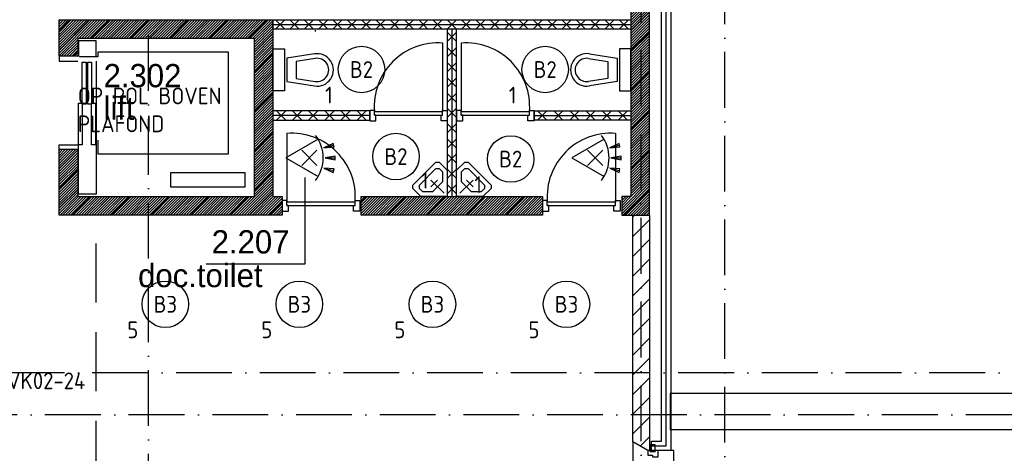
# Model space of a CAD drawing. Header units: millimetres. Extents: x 89505 to 240707, y 191 to 84291.
# Tile 12 of 50: x 133222 to 143810, y 41248 to 45911. Entities that reach past the tile are written whole.
import ezdxf
from ezdxf.enums import TextEntityAlignment as Align

# ---------------------------------------------------------------- set-up
doc = ezdxf.new("R2010")
doc.units = ezdxf.units.MM
doc.header["$LTSCALE"] = 100
doc.linetypes.add('DASHDOT', pattern=[9, 6, -1.5, 0, -1.5])
doc.linetypes.add('HIDDEN', pattern=[9.525, 6.35, -3.175])
doc.layers.get('0').update_dxf_attribs({"linetype": 'CONTINUOUS'})
for name, color, linetype in [('AL$1----_ALGEMEEN', 9, 'CONTINUOUS'), ('AL$7----_STRAMIEN', 1, 'DASHDOT'), ('AL21----_BUITENWAND', 4, 'CONTINUOUS'), ('AL28----_KONSTRUKTIE', 3, 'CONTINUOUS'), ('AL31----_BUITENKOZ', 7, 'CONTINUOUS'), ('AL32----_BINNENKOZ', 9, 'CONTINUOUS'), ('AL74----_INRSANITAIR', 7, 'CONTINUOUS'), ('ALL-----_REFLIJNEN', 8, 'CONTINUOUS'), ('ALXA3---_VOLZWART', 14, 'CONTINUOUS'), ('ALXAA---_GEWBETON', 12, 'CONTINUOUS'), ('ALXAB---_PREFABBETON', 1, 'CONTINUOUS'), ('BOUW', 8, 'CONTINUOUS'), ('EA61303-_ARCEER', 1, 'CONTINUOUS'), ('EB63101-_ATTRIB', 2, 'CONTINUOUS'), ('EB63501-_ATTRIB', 2, 'CONTINUOUS'), ('EL63101-_LICHT-ARM', 3, 'CONTINUOUS'), ('EL63501-_NOODVRL-ARM', 3, 'CONTINUOUS'), ('EL6521--_BEWAKING', 3, 'CONTINUOUS'), ('GEBOUWLABEL', 4, 'CONTINUOUS')]:
    doc.layers.add(name, color=color, linetype=linetype)
doc.styles.add('1_8', font='ISO', dxfattribs={"height": 1.8})
doc.styles.add('BURO-025', font='BUROFONT.shx', dxfattribs={"height": 250})
doc.styles.get("Standard").update_dxf_attribs({"font": 'iso.shx'})

# ---------------------------------------------------------------- blocks, each defined once
blk = doc.blocks.new('ES3G00')
blk.add_circle((0, 0), 2.5)
at = {"color": 6, "style": '1_8'}
for tag, flags, p in [('SCHAK', 8, (3.5, 2.75)), ('A_CODE', 8, (0, 0)), ('GROEP', 8, (-3.5, -2.75)), ('KAST', 9, (3.5, -2.75))]:
    blk.add_attdef(tag, text='', height=1.8, dxfattribs=dict(at, flags=flags)).set_placement(p, align=Align.MIDDLE)
blk = doc.blocks.new('ES652116')
for p, q in [((1.56, 1.09), (2.62, 1.37)), ((-0.81, -0.81), (0.81, 0.81)), ((0.81, -0.81), (-0.81, 0.81)), ((1.7, 0), (2.8, 0)), ((1.56, -1.09), (2.62, -1.37))]:
    blk.add_line(p, q)
blk.add_lwpolyline([(0.96, 2), (-2.5, 0), (0.96, -2)])
for points in [[(2.67, 1.18), (2.57, 1.56), (1.56, 1.09)], [(2.8, -0.2), (2.8, 0.2), (1.7, 0)], [(2.57, -1.56), (2.67, -1.18), (1.56, -1.09)]]:
    blk.add_lwpolyline(points, close=True)
blk.add_arc((-2.5, 0), 4, 322.8192, 37.1808)
at = {"style": '1_8'}
for tag, flags, p in [('SCHAK', 8, (3, 5.5)), ('KAST', 9, (-3, 0.5)), ('M_CODE', 9, (0, 0)), ('DOEL', 9, (-3, -2)), ('GROEP', 9, (-3, -4.5))]:
    blk.add_attdef(tag, text='', height=1.8, dxfattribs=dict(at, flags=flags)).set_placement(p, align=Align.MIDDLE_CENTER)
at = {"style": '1_8', "flags": 8}
blk.add_attdef('CODE', text='', height=1.8, dxfattribs=at).set_placement((0, 0), align=Align.MIDDLE)
blk = doc.blocks.new('ES3G01')
at = {"color": 0}
for p, q in [((-1.77, 1.77), (1.77, -1.77)), ((1.77, 1.77), (-1.77, -1.77))]:
    blk.add_line(p, q, dxfattribs=at)
at = {"color": 6}
blk.add_lwpolyline([(1.77, -1.77), (1.75, -1.75)], dxfattribs=at)
blk.add_circle((0, 0), 2.5)
at = {"color": 0}
for radius in [0.85, 0.5]:
    blk.add_circle((0, 0), radius, dxfattribs=at)
at = {"color": 6, "style": '1_8'}
for tag, flags, p in [('A_CODE', 8, (-3.5, 2.75)), ('SCHAK', 8, (3.5, 2.75)), ('GROEP', 8, (-3.5, -2.75)), ('KAST', 9, (3.5, -2.75))]:
    blk.add_attdef(tag, text='', height=1.8, dxfattribs=dict(at, flags=flags)).set_placement(p, align=Align.MIDDLE)

msp = doc.modelspace()

# ---------------------------------------------------------------- hatches: boundary and pattern name
at = {"layer": 'ALXAA---_GEWBETON'}
h = msp.add_hatch(dxfattribs=at)
h.set_pattern_fill('GEWPBET', color=8, scale=100, angle=45, style=0)
h.set_pattern_definition([(45, (71458.001, 72233.765), (-14.1421356, 14.1421356), [])])
h.paths.add_polyline_path([(133845, 45709), (133845, 45519), (133645, 45519), (133645, 45909), (133845, 45909), (133845, 45909), (135945, 45909), (135945, 44008), (136045, 44008), (136045, 43808), (135745, 43808), (133645, 43808), (133645, 44519), (133845, 44519), (133845, 44008), (135745, 44008), (135745, 45709)])
h.paths.add_polyline_path([(133845, 48813), (133645, 48813), (133645, 46963), (133845, 46963)])
h.paths.add_polyline_path([(133845, 49863), (133645, 49863), (133645, 50263), (133845, 50263)])
h.paths.add_polyline_path([(139695, 43808), (139995, 43808), (139995, 53408), (133645, 53408), (133645, 51313), (133845, 51313), (133845, 53208), (139795, 53208), (139795, 44008), (139695, 44008)])

# ---------------------------------------------------------------- linework, layer by layer
at = {"layer": 'AL$1----_ALGEMEEN', "color": 8}
for p, q in [((144315, 41893), (140215, 41893)), ((140215, 41893), (140215, 41503)), ((140215, 41503), (144315, 41503))]:
    msp.add_line(p, q, dxfattribs=at)
at = {"layer": 'AL$7----_STRAMIEN', "color": 1}
for points in [[(134605, 23542), (134605, 76516)], [(140805, 38663), (140805, 76516)], [(139905, 7175), (139905, 61763)], [(239014, 42113), (89505, 42113)], [(239405, 41663), (89505, 41663)]]:
    msp.add_lwpolyline(points, dxfattribs=at)
at = {"layer": 'AL21----_BUITENWAND', "color": 8}
for p, q in [((140225, 54648), (140225, 41278)), ((140125, 41378), (140125, 54548)), ((140015, 41278), (140015, 41378)), ((140015, 41378), (140125, 41378)), ((140225, 41278), (140015, 41278))]:
    msp.add_line(p, q, dxfattribs=at)
at = {"layer": 'AL28----_KONSTRUKTIE', "color": 8, "linetype": 'Continuous'}
for p, q in [((139815, 41371), (139815, 43808)), ((139995, 43808), (139995, 41278)), ((139975, 41278), (139815, 41371)), ((139995, 41278), (139975, 41278))]:
    msp.add_line(p, q, dxfattribs=at)
at = {"layer": 'AL28----_KONSTRUKTIE', "color": 8}
msp.add_lwpolyline([(139695, 43808), (139995, 43808), (139995, 53408), (133645, 53408), (133645, 51313), (133845, 51313), (133845, 53208), (139795, 53208), (139795, 44008), (139695, 44008)], close=True, dxfattribs=at)
at = {"layer": 'AL31----_BUITENKOZ', "color": 8}
for points in [[(139975, 41278), (139815, 41371), (139815, 40156), (139975, 40248), (140255, 40248), (140255, 41278)], [(140000, 41268), (140056, 41268), (140056, 41339), (140000, 41339)]]:
    msp.add_lwpolyline(points, close=True, dxfattribs=at)
at = {"layer": 'AL31----_BUITENKOZ', "color": 8, "linetype": 'Continuous'}
msp.add_lwpolyline([(139975, 41228), (139975, 41228), (140026, 41228), (140026, 41211), (140089, 41211), (140089, 41211), (140089, 41211), (140089, 41211), (140089, 41211), (140089, 41278), (140056, 41278), (140056, 41268), (140000, 41268), (140000, 41278), (140000, 41278), (139975, 41278)], close=True, dxfattribs=at)
at = {"layer": 'AL32----_BINNENKOZ', "color": 8, "linetype": 'HIDDEN'}
msp.add_line((134045, 38106), (134045, 43808), dxfattribs=at)
at = {"layer": 'AL74----_INRSANITAIR', "color": 8}
msp.add_line((136401, 45783), (136401, 45798), dxfattribs=at)
at = {"layer": 'ALL-----_REFLIJNEN', "color": 8, "linetype": 'Continuous'}
for p, q in [((140175, 41328), (140175, 54598)), ((140015, 41328), (140175, 41328))]:
    msp.add_line(p, q, dxfattribs=at)
at = {"layer": 'ALXA3---_VOLZWART', "color": 8}
for p, q in [((140175, 41328), (140175, 54598)), ((140015, 41328), (140175, 41328))]:
    msp.add_line(p, q, dxfattribs=at)
at = {"layer": 'ALXAA---_GEWBETON', "color": 8}
for p, q in [((139815, 43578), (139995, 43758)), ((139815, 43366), (139995, 43546)), ((139815, 43154), (139995, 43334))]:
    msp.add_line(p, q, dxfattribs=at)
at = {"layer": 'ALXAB---_PREFABBETON', "color": 8}
for p, q in [((139995, 45994), (139795, 45794)), ((133758, 45909), (133645, 45795)), ((133970, 45909), (133645, 45583)), ((133645, 45909), (133845, 45909)), ((133645, 45519), (133645, 45909)), ((133845, 45909), (135945, 45909)), ((133845, 45909), (133845, 45909)), ((134183, 45909), (133983, 45709)), ((134395, 45909), (134195, 45709)), ((134607, 45909), (134407, 45709)), ((134819, 45909), (134619, 45709)), ((135031, 45909), (134831, 45709)), ((135243, 45909), (135043, 45709)), ((135455, 45909), (135255, 45709)), ((135667, 45909), (135467, 45709)), ((135880, 45909), (135680, 45709)), ((135945, 45909), (135945, 44008)), ((135945, 45908), (139795, 45908)), ((135945, 45808), (135945, 45908)), ((135945, 45858), (139795, 45858)), ((135972, 45908), (136072, 45808)), ((136072, 45908), (135972, 45808)), ((136126, 45908), (136226, 45808)), ((136226, 45908), (136126, 45808)), ((136280, 45908), (136380, 45808)), ((136380, 45908), (136280, 45808)), ((136434, 45908), (136534, 45808)), ((136534, 45908), (136434, 45808)), ((136588, 45908), (136688, 45808)), ((136688, 45908), (136588, 45808)), ((136742, 45908), (136842, 45808)), ((136842, 45908), (136742, 45808)), ((136896, 45908), (136996, 45808)), ((136996, 45908), (136896, 45808)), ((137050, 45908), (137150, 45808)), ((137150, 45908), (137050, 45808)), ((137204, 45908), (137304, 45808)), ((137304, 45908), (137204, 45808)), ((137358, 45908), (137458, 45808)), ((137458, 45908), (137358, 45808)), ((137512, 45908), (137612, 45808)), ((137612, 45908), (137512, 45808)), ((137666, 45908), (137766, 45808)), ((137766, 45908), (137666, 45808)), ((137820, 45908), (137920, 45808)), ((137920, 45908), (137820, 45808)), ((137974, 45908), (138074, 45808)), ((138074, 45908), (137974, 45808)), ((138128, 45908), (138228, 45808)), ((138228, 45908), (138128, 45808)), ((138282, 45908), (138382, 45808)), ((138382, 45908), (138282, 45808)), ((138436, 45908), (138536, 45808)), ((138536, 45908), (138436, 45808)), ((138590, 45908), (138690, 45808)), ((138690, 45908), (138590, 45808)), ((138744, 45908), (138844, 45808)), ((138844, 45908), (138744, 45808)), ((138898, 45908), (138998, 45808)), ((138998, 45908), (138898, 45808)), ((139052, 45908), (139152, 45808)), ((139152, 45908), (139052, 45808)), ((139206, 45908), (139306, 45808)), ((139306, 45908), (139206, 45808)), ((139360, 45908), (139460, 45808)), ((139460, 45908), (139360, 45808)), ((139514, 45908), (139614, 45808)), ((139614, 45908), (139514, 45808)), ((139668, 45908), (139768, 45808)), ((139768, 45908), (139668, 45808)), ((139795, 45908), (139795, 45808)), ((135945, 45762), (135745, 45562)), ((139795, 45808), (135945, 45808)), ((137920, 45808), (137820, 45808)), ((137820, 45808), (137820, 44008)), ((137920, 45776), (137820, 45676)), ((137920, 45676), (137820, 45776)), ((137870, 45808), (137870, 44008)), ((137920, 44008), (137920, 45808)), ((139995, 45781), (139795, 45581)), ((135745, 45709), (133845, 45709)), ((133845, 45709), (133845, 45519)), ((135745, 44008), (135745, 45709)), ((133845, 45571), (133793, 45519)), ((135945, 45550), (135745, 45350)), ((137920, 45612), (137820, 45512)), ((137920, 45512), (137820, 45612)), ((139348, 45543), (139645, 45496)), ((139670, 45596), (139670, 45146)), ((139795, 45596), (139670, 45596)), ((139795, 45146), (139795, 45596)), ((139995, 45569), (139795, 45369)), ((133845, 45519), (133645, 45519)), ((137920, 45449), (137820, 45349)), ((137920, 45349), (137820, 45449)), ((139340, 45494), (139545, 45461)), ((139545, 45461), (139545, 45280)), ((139645, 45496), (139645, 45246)), ((135945, 45338), (135745, 45138)), ((136520, 45321), (136520, 45321)), ((139220, 45321), (139220, 45321)), ((139995, 45357), (139795, 45157)), ((137920, 45285), (137820, 45185)), ((137920, 45185), (137820, 45285)), ((139545, 45280), (139340, 45247)), ((139645, 45246), (139348, 45198)), ((135945, 45126), (135745, 44926)), ((136345, 45196), (136345, 45196)), ((137920, 45122), (137820, 45022)), ((137920, 45022), (137820, 45122)), ((139395, 45196), (139395, 45196)), ((139670, 45146), (139795, 45146)), ((139995, 45145), (139795, 44945)), ((135945, 44913), (135745, 44713)), ((135945, 44929), (135945, 44829)), ((136986, 44929), (135945, 44929)), ((136082, 44829), (135982, 44929)), ((135982, 44829), (136082, 44929)), ((136255, 44829), (136155, 44929)), ((136155, 44829), (136255, 44929)), ((136429, 44829), (136329, 44929)), ((136329, 44829), (136429, 44929)), ((136602, 44829), (136502, 44929)), ((136502, 44829), (136602, 44929)), ((136776, 44829), (136676, 44929)), ((136676, 44829), (136776, 44929)), ((136949, 44829), (136849, 44929)), ((136849, 44829), (136949, 44929)), ((136986, 44829), (136986, 44929)), ((137920, 44958), (137820, 44858)), ((137920, 44858), (137820, 44958)), ((138754, 44829), (138754, 44929)), ((138754, 44929), (139795, 44929)), ((138791, 44929), (138891, 44829)), ((138891, 44929), (138791, 44829)), ((138964, 44929), (139064, 44829)), ((139064, 44929), (138964, 44829)), ((139138, 44929), (139238, 44829)), ((139238, 44929), (139138, 44829)), ((139311, 44929), (139411, 44829)), ((139411, 44929), (139311, 44829)), ((139485, 44929), (139585, 44829)), ((139585, 44929), (139485, 44829)), ((139658, 44929), (139758, 44829)), ((139758, 44929), (139658, 44829)), ((139995, 44933), (139795, 44733)), ((139795, 44929), (139795, 44829)), ((136986, 44879), (135945, 44879)), ((135945, 44829), (136986, 44829)), ((137920, 44794), (137820, 44694)), ((137920, 44694), (137820, 44794)), ((138754, 44879), (139795, 44879)), ((139795, 44829), (138754, 44829)), ((135945, 44701), (135745, 44501)), ((139995, 44721), (139795, 44521)), ((137920, 44631), (137820, 44531)), ((137920, 44531), (137820, 44631)), ((133645, 44519), (133845, 44519)), ((133645, 43808), (133645, 44519)), ((133845, 44510), (133645, 44310)), ((133845, 44519), (133845, 44008)), ((135945, 44489), (135745, 44289)), ((139995, 44509), (139795, 44309)), ((137920, 44467), (137820, 44367)), ((137920, 44367), (137820, 44467)), ((133845, 44298), (133645, 44098)), ((135945, 44277), (135745, 44077)), ((137920, 44304), (137820, 44204)), ((137920, 44204), (137820, 44304)), ((139995, 44296), (139795, 44096)), ((133845, 44086), (133645, 43886)), ((135945, 44065), (135689, 43808)), ((137920, 44140), (137820, 44040)), ((137920, 44040), (137820, 44140)), ((139995, 44084), (139719, 43808)), ((133979, 44008), (133779, 43808)), ((133845, 44008), (135745, 44008)), ((134192, 44008), (133992, 43808)), ((134404, 44008), (134204, 43808)), ((134616, 44008), (134416, 43808)), ((134828, 44008), (134628, 43808)), ((135040, 44008), (134840, 43808)), ((135252, 44008), (135052, 43808)), ((135464, 44008), (135264, 43808)), ((135677, 44008), (135477, 43808)), ((136045, 43953), (135901, 43808)), ((135945, 44008), (136045, 44008)), ((136045, 44008), (136045, 43808)), ((136895, 44008), (138095, 44008)), ((136895, 43808), (136895, 44008)), ((136949, 44008), (136895, 43954)), ((136895, 43827), (137077, 44008)), ((136895, 43855), (137048, 44008)), ((136895, 43883), (137020, 44008)), ((136895, 43912), (136992, 44008)), ((136895, 43940), (136963, 44008)), ((136895, 43968), (136935, 44008)), ((136895, 43997), (136907, 44008)), ((136905, 43808), (137105, 44008)), ((136933, 43808), (137133, 44008)), ((137161, 44008), (136961, 43808)), ((136961, 43808), (137161, 44008)), ((136990, 43808), (137190, 44008)), ((137018, 43808), (137218, 44008)), ((137046, 43808), (137246, 44008)), ((137075, 43808), (137275, 44008)), ((137103, 43808), (137303, 44008)), ((137131, 43808), (137331, 44008)), ((137159, 43808), (137359, 44008)), ((137374, 44008), (137174, 43808)), ((137188, 43808), (137388, 44008)), ((137216, 43808), (137416, 44008)), ((137244, 43808), (137444, 44008)), ((137273, 43808), (137473, 44008)), ((137301, 43808), (137501, 44008)), ((137329, 43808), (137529, 44008)), ((137357, 43808), (137557, 44008)), ((137586, 44008), (137386, 43808)), ((137386, 43808), (137586, 44008)), ((137414, 43808), (137614, 44008)), ((137442, 43808), (137642, 44008)), ((137471, 43808), (137671, 44008)), ((137499, 43808), (137699, 44008)), ((137527, 43808), (137727, 44008)), ((137555, 43808), (137755, 44008)), ((137584, 43808), (137784, 44008)), ((137798, 44008), (137598, 43808)), ((137612, 43808), (137812, 44008)), ((137640, 43808), (137840, 44008)), ((137669, 43808), (137869, 44008)), ((137697, 43808), (137897, 44008)), ((137725, 43808), (137925, 44008)), ((137753, 43808), (137953, 44008)), ((137782, 43808), (137982, 44008)), ((138010, 44008), (137810, 43808)), ((137810, 43808), (138010, 44008)), ((137820, 44008), (137920, 44008)), ((137838, 43808), (138038, 44008)), ((137867, 43808), (138067, 44008)), ((137895, 43808), (138095, 44008)), ((137923, 43808), (138123, 44008)), ((137951, 43808), (138151, 44008)), ((137980, 43808), (138180, 44008)), ((138008, 43808), (138208, 44008)), ((138222, 44008), (138022, 43808)), ((138036, 43808), (138236, 44008)), ((138065, 43808), (138265, 44008)), ((138093, 43808), (138293, 44008)), ((138095, 44008), (138845, 44008)), ((138121, 43808), (138321, 44008)), ((138149, 43808), (138349, 44008)), ((138178, 43808), (138378, 44008)), ((138206, 43808), (138406, 44008)), ((138434, 44008), (138234, 43808)), ((138234, 43808), (138434, 44008)), ((138263, 43808), (138463, 44008)), ((138291, 43808), (138491, 44008)), ((138319, 43808), (138519, 44008)), ((138347, 43808), (138547, 44008)), ((138376, 43808), (138576, 44008)), ((138404, 43808), (138604, 44008)), ((138432, 43808), (138632, 44008)), ((138646, 44008), (138446, 43808)), ((138461, 43808), (138661, 44008)), ((138489, 43808), (138689, 44008)), ((138517, 43808), (138717, 44008)), ((138545, 43808), (138745, 44008)), ((138574, 43808), (138774, 44008)), ((138602, 43808), (138802, 44008)), ((138630, 43808), (138830, 44008)), ((138845, 43995), (138659, 43808)), ((138659, 43808), (138845, 43995)), ((138687, 43808), (138845, 43967)), ((138845, 44008), (138845, 43808)), ((139707, 44008), (139695, 43996)), ((138715, 43808), (138845, 43938)), ((138743, 43808), (138845, 43910)), ((138772, 43808), (138845, 43882)), ((138800, 43808), (138845, 43854)), ((139995, 43872), (139931, 43808)), ((135745, 43808), (133645, 43808)), ((136045, 43808), (135745, 43808)), ((138845, 43808), (136895, 43808)), ((138828, 43808), (138845, 43825)), ((139815, 43808), (139995, 43808)), ((139815, 43790), (139834, 43808)), ((139815, 42941), (139995, 43121)), ((139815, 42729), (139995, 42909)), ((139815, 42517), (139995, 42697)), ((139815, 42305), (139995, 42485)), ((139815, 42093), (139995, 42273)), ((139815, 41881), (139995, 42061)), ((139815, 41669), (139995, 41849)), ((139815, 41457), (139995, 41637)), ((139895, 41325), (139995, 41424))]:
    msp.add_line(p, q, dxfattribs=at)
for points in [[(134045, 45514), (134045, 45684), (133855, 45684), (133855, 45514)], [(137770, 45659), (137770, 44925)], [(137970, 45659), (137970, 44925)], [(133865, 45514), (134065, 45514), (134065, 45564), (135465, 45564), (135465, 44464), (134065, 44464), (134065, 44614)], [(135945, 45596), (136070, 45596), (136070, 45146), (135945, 45146), (135945, 45596)], [(133645, 45514), (133645, 45464), (133845, 45464)], [(134045, 45464), (134045, 44564)], [(136986, 44936), (136986, 44822), (137053, 44822), (137053, 44885), (137036, 44885), (137036, 44936), (136986, 44936)], [(137036, 44925), (137770, 44925)], [(137820, 44936), (137820, 44822), (137753, 44822), (137753, 44885), (137770, 44885), (137770, 44936), (137820, 44936)], [(137920, 44936), (137920, 44822), (137987, 44822), (137987, 44885), (137970, 44885), (137970, 44936), (137920, 44936)], [(137970, 44925), (138704, 44925)], [(138754, 44936), (138754, 44822), (138687, 44822), (138687, 44885), (138704, 44885), (138704, 44936), (138754, 44936)], [(137036, 44885), (137770, 44885)], [(137970, 44885), (138704, 44885)], [(136095, 44688), (136095, 43954)], [(139629, 44688), (139629, 43954)], [(133645, 44514), (133645, 44564), (133845, 44564)], [(134045, 44564), (134045, 44034), (133855, 44034), (133855, 44564)], [(137820, 44008), (137537, 44008), (137449, 44097), (137449, 44132), (137696, 44380), (137732, 44380), (137820, 44291), (137820, 44291), (137820, 44008), (137820, 44008)], [(137920, 44008), (137920, 44291), (138009, 44380), (138044, 44380), (138291, 44132), (138291, 44097), (138203, 44008), (138203, 44008), (137920, 44008), (137920, 44008)], [(137661, 44061), (137555, 44061), (137520, 44097), (137520, 44132), (137696, 44309), (137732, 44309), (137767, 44274), (137767, 44167), (137767, 44167), (137661, 44061)], [(137973, 44167), (137973, 44274), (138009, 44309), (138044, 44309), (138221, 44132), (138221, 44097), (138185, 44061), (138079, 44061), (138079, 44061), (137973, 44167)], [(137785, 44044), (137643, 44185)], [(137643, 44114), (137714, 44185)], [(137956, 44044), (138097, 44185)], [(138026, 44185), (138097, 44114)], [(136045, 43965), (136045, 43851), (136112, 43851), (136112, 43914), (136095, 43914), (136095, 43965), (136045, 43965)], [(136095, 43954), (136829, 43954)], [(136879, 43965), (136879, 43851), (136812, 43851), (136812, 43914), (136829, 43914), (136829, 43965), (136879, 43965)], [(138845, 43965), (138845, 43851), (138912, 43851), (138912, 43914), (138895, 43914), (138895, 43965), (138845, 43965)], [(138895, 43954), (139629, 43954)], [(139679, 43965), (139679, 43851), (139612, 43851), (139612, 43914), (139629, 43914), (139629, 43965), (139679, 43965)], [(136095, 43914), (136829, 43914)], [(138895, 43914), (139629, 43914)]]:
    msp.add_lwpolyline(points, dxfattribs=at)
for points in [[(136392, 45543), (136095, 45496), (136095, 45246), (136392, 45198, 1.173599)], [(136400, 45494), (136195, 45461), (136195, 45280), (136400, 45247, 1.173599)]]:
    msp.add_lwpolyline(points, format="xyb", close=True, dxfattribs=at)
for points in [[(133895, 45454), (133935, 45454), (133935, 45004), (133895, 45004)], [(133955, 45454), (133995, 45454), (133995, 45004), (133955, 45004)], [(133855, 45014), (133895, 45014), (133895, 44564), (133855, 44564)], [(133995, 45014), (134035, 45014), (134035, 44564), (133995, 44564)], [(135645, 44264), (134845, 44264), (134845, 44114), (135645, 44114)]]:
    msp.add_lwpolyline(points, close=True, dxfattribs=at)
for centre, radius, start, end in [((137720, 44975), 686, 85.8145, 184.1855), ((138020, 44975), 686, 355.8145, 94.1855), ((139320, 45371), 175, 80.8673, 279.1327), ((139320, 45371), 125, 80.8673, 279.1327), ((136145, 44004), 686, 355.8145, 94.1855), ((139579, 44004), 686, 85.8145, 184.1855)]:
    msp.add_arc(centre, radius, start, end, dxfattribs=at)
at = {"layer": 'GEBOUWLABEL', "color": 7}
msp.add_lwpolyline([(136289, 44213), (136289, 43283), (135228, 43283)], dxfattribs=at)

# ---------------------------------------------------------------- block references
at = {"layer": 'EL63101-_LICHT-ARM'}
ref = msp.add_blockref('ES3G00', (136897, 45375), dxfattribs=dict(at, xscale=100, yscale=100, zscale=100))
ref.add_attrib('A_CODE', 'B2', dxfattribs={"layer": 'EB63101-_ATTRIB', "color": 1, "height": 180, "style": '1_8', "flags": 8}).set_placement((136897, 45375), align=Align.MIDDLE)
ref.add_attrib('GROEP', '1', dxfattribs={"layer": 'EB63101-_ATTRIB', "color": 1, "height": 180, "style": '1_8', "flags": 8}).set_placement((136547, 45100), align=Align.MIDDLE)
ref = msp.add_blockref('ES3G00', (138872, 45375), dxfattribs=dict(at, xscale=100, yscale=100, zscale=100))
ref.add_attrib('A_CODE', 'B2', dxfattribs={"layer": 'EB63101-_ATTRIB', "color": 1, "height": 180, "style": '1_8', "flags": 8}).set_placement((138872, 45375), align=Align.MIDDLE)
ref.add_attrib('GROEP', '1', dxfattribs={"layer": 'EB63101-_ATTRIB', "color": 1, "height": 180, "style": '1_8', "flags": 8}).set_placement((138522, 45100), align=Align.MIDDLE)
ref = msp.add_blockref('ES3G00', (137268, 44439), dxfattribs=dict(at, xscale=100, yscale=100, zscale=100))
ref.add_attrib('A_CODE', 'B2', dxfattribs={"layer": 'EB63101-_ATTRIB', "color": 1, "height": 180, "style": '1_8', "flags": 8}).set_placement((137268, 44439), align=Align.MIDDLE)
ref.add_attrib('GROEP', '1', dxfattribs={"layer": 'EB63101-_ATTRIB', "color": 1, "height": 180, "style": '1_8', "flags": 8}).set_placement((137577, 44184), align=Align.MIDDLE)
ref = msp.add_blockref('ES3G00', (138502, 44412), dxfattribs=dict(at, xscale=100, yscale=100, zscale=100))
ref.add_attrib('A_CODE', 'B2', dxfattribs={"layer": 'EB63101-_ATTRIB', "color": 1, "height": 180, "style": '1_8', "flags": 8}).set_placement((138502, 44412), align=Align.MIDDLE)
ref.add_attrib('GROEP', '1', dxfattribs={"layer": 'EB63101-_ATTRIB', "color": 1, "height": 180, "style": '1_8', "flags": 8}).set_placement((138152, 44137), align=Align.MIDDLE)
ref = msp.add_blockref('ES3G00', (134788, 42851), dxfattribs=dict(at, xscale=100, yscale=100, zscale=100))
ref.add_attrib('A_CODE', 'B3', dxfattribs={"layer": 'EB63101-_ATTRIB', "color": 1, "height": 180, "style": '1_8', "flags": 8}).set_placement((134788, 42851), align=Align.MIDDLE)
ref.add_attrib('GROEP', '5', dxfattribs={"layer": 'EB63101-_ATTRIB', "color": 1, "height": 180, "style": '1_8', "flags": 8}).set_placement((134438, 42576), align=Align.MIDDLE)
ref = msp.add_blockref('ES3G00', (136229, 42851), dxfattribs=dict(at, xscale=100, yscale=100, zscale=100))
ref.add_attrib('A_CODE', 'B3', dxfattribs={"layer": 'EB63101-_ATTRIB', "color": 1, "height": 180, "style": '1_8', "flags": 8}).set_placement((136229, 42851), align=Align.MIDDLE)
ref.add_attrib('GROEP', '5', dxfattribs={"layer": 'EB63101-_ATTRIB', "color": 1, "height": 180, "style": '1_8', "flags": 8}).set_placement((135879, 42576), align=Align.MIDDLE)
ref = msp.add_blockref('ES3G00', (137660, 42851), dxfattribs=dict(at, xscale=100, yscale=100, zscale=100))
ref.add_attrib('A_CODE', 'B3', dxfattribs={"layer": 'EB63101-_ATTRIB', "color": 1, "height": 180, "style": '1_8', "flags": 8}).set_placement((137660, 42851), align=Align.MIDDLE)
ref.add_attrib('GROEP', '5', dxfattribs={"layer": 'EB63101-_ATTRIB', "color": 1, "height": 180, "style": '1_8', "flags": 8}).set_placement((137310, 42576), align=Align.MIDDLE)
ref = msp.add_blockref('ES3G00', (139102, 42851), dxfattribs=dict(at, xscale=100, yscale=100, zscale=100))
ref.add_attrib('A_CODE', 'B3', dxfattribs={"layer": 'EB63101-_ATTRIB', "color": 1, "height": 180, "style": '1_8', "flags": 8}).set_placement((139102, 42851), align=Align.MIDDLE)
ref.add_attrib('GROEP', '5', dxfattribs={"layer": 'EB63101-_ATTRIB', "color": 1, "height": 180, "style": '1_8', "flags": 8}).set_placement((138752, 42576), align=Align.MIDDLE)
at = {"layer": 'EL63501-_NOODVRL-ARM'}
ref = msp.add_blockref('ES3G01', (132673, 42299), dxfattribs=dict(at, xscale=100, yscale=100, zscale=100))
ref.add_attrib('A_CODE', 'T1', dxfattribs={"layer": 'EB63501-_ATTRIB', "color": 1, "height": 180, "style": '1_8', "flags": 8}).set_placement((132323, 42574), align=Align.MIDDLE)
ref.add_attrib('GROEP', 'NVK02-24', dxfattribs={"layer": 'EB63501-_ATTRIB', "color": 1, "height": 180, "style": '1_8', "flags": 8}).set_placement((133436, 42028), align=Align.MIDDLE)
at = {"layer": 'EL6521--_BEWAKING', "xscale": 100, "yscale": 100, "zscale": 100}
for p in [(136335, 44425), (139410, 44425)]:
    msp.add_blockref('ES652116', p, dxfattribs=at)

# ---------------------------------------------------------------- texts
at = {"layer": 'BOUW', "style": 'BURO-025'}
for s, p in [('2.302', (134124, 45184)), ('lift', (134123, 44834)), ('2.207', (135286, 43397)), ('doc.toilet', (134495, 43035))]:
    msp.add_text(s, height=250, dxfattribs=at).set_placement(p)
at = {"layer": 'EA61303-_ARCEER', "insert": (133847, 45181), "char_height": 180, "width": 1550, "attachment_point": 1}
msp.add_mtext('{\\Fiso.shx;OP ROL BOVEN PLAFOND}', dxfattribs=at)

doc.saveas('drawing.dxf')
